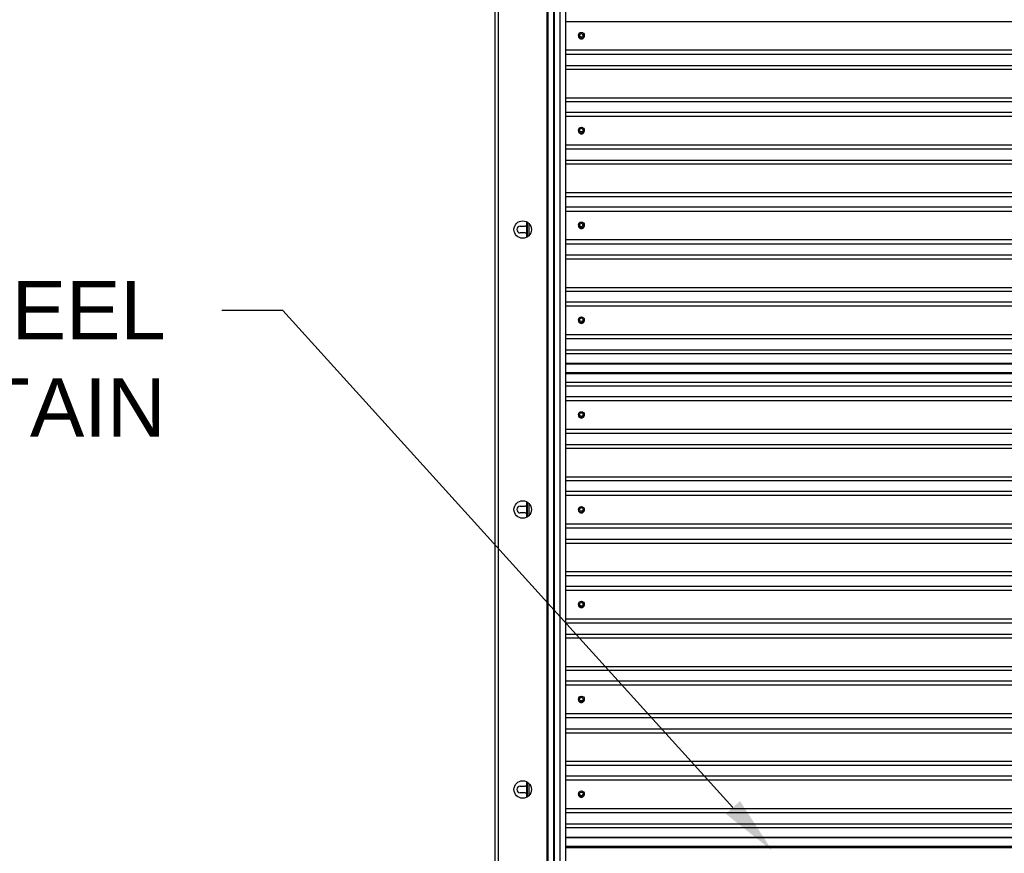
# Model space of a CAD drawing. Header units: inches. Extents: x 170 to 197.4, y 234.4 to 247.7.
# Tile 4 of 21: x 176.1 to 177.7, y 242.3 to 243.6. Entities that reach past the tile are written whole.
import ezdxf
from ezdxf import colors
from ezdxf.entities.mleader import LeaderData, LeaderLine
from ezdxf.math import Vec2, Vec3

# ---------------------------------------------------------------- set-up
doc = ezdxf.new("R2010")
doc.units = ezdxf.units.IN
doc.header["$LTSCALE"] = 0.25
doc.header["$MEASUREMENT"] = 0
doc.layers.add('780CD', color=7, linetype='Continuous')
doc.layers.add('ANNOTATIONS', color=1, linetype='Continuous')
doc.styles.add('ARIAL', font='arial.ttf', dxfattribs={"height": 0.09375})

msp = doc.modelspace()

# ---------------------------------------------------------------- linework, layer by layer
at = {"layer": '780CD', "linetype": 'Continuous'}
for p, q in [((176.89618, 239.90388), (176.89618, 244.71794)), ((176.90181, 239.90388), (176.90181, 244.71794)), ((176.9801, 239.90388), (176.9801, 244.31107)), ((176.98178, 239.90388), (176.98178, 244.31107)), ((176.99069, 239.90388), (176.99069, 244.31107)), ((176.99154, 239.90388), (176.99154, 244.31107)), ((177.00072, 239.90388), (177.00072, 244.31107)), ((177.00934, 244.31107), (177.00934, 239.90388)), ((181.5174, 243.61297), (177.00934, 243.61297)), ((181.5174, 243.56699), (177.00934, 243.56699)), ((181.5174, 243.56047), (177.00934, 243.56047)), ((177.00934, 243.54286), (181.5174, 243.54286)), ((177.00934, 243.53676), (181.5174, 243.53676)), ((177.00934, 243.4908), (181.5174, 243.4908)), ((177.00934, 243.4847), (181.5174, 243.4847)), ((181.5174, 243.4671), (177.00934, 243.4671)), ((181.5174, 243.46057), (177.00934, 243.46057)), ((181.5174, 243.41459), (177.00934, 243.41459)), ((181.5174, 243.40807), (177.00934, 243.40807)), ((177.00934, 243.39046), (181.5174, 243.39046)), ((177.00934, 243.38436), (181.5174, 243.38436)), ((177.00934, 243.3384), (181.5174, 243.3384)), ((177.00934, 243.3323), (181.5174, 243.3323)), ((181.5174, 243.3147), (177.00934, 243.3147)), ((181.5174, 243.30817), (177.00934, 243.30817)), ((176.9368, 243.28432), (176.94467, 243.28432)), ((176.947, 243.29143), (176.947, 243.26662)), ((176.94775, 243.29106), (176.94775, 243.2667)), ((176.95104, 243.26937), (176.95104, 243.28839)), ((176.94467, 243.27344), (176.9368, 243.27344)), ((176.94757, 243.26662), (176.947, 243.26662)), ((181.5174, 243.26219), (177.00934, 243.26219)), ((181.5174, 243.25567), (177.00934, 243.25567)), ((177.00934, 243.23806), (181.5174, 243.23806)), ((177.00934, 243.23196), (181.5174, 243.23196)), ((177.00934, 243.186), (181.5174, 243.186)), ((177.00934, 243.1799), (181.5174, 243.1799)), ((181.5174, 243.1623), (177.00934, 243.1623)), ((181.5174, 243.15577), (177.00934, 243.15577)), ((181.5174, 243.10979), (177.00934, 243.10979)), ((181.5174, 243.10327), (177.00934, 243.10327)), ((177.00934, 243.08566), (181.5174, 243.08566)), ((177.00934, 243.07956), (181.5174, 243.07956)), ((177.00934, 243.06425), (181.5174, 243.06425)), ((177.00934, 243.06335), (181.5174, 243.06335)), ((177.00934, 243.04936), (181.5174, 243.04936)), ((177.00934, 243.04816), (181.5174, 243.04816)), ((177.00934, 243.04756), (181.5174, 243.04756)), ((177.00934, 243.03389), (181.5174, 243.03389)), ((177.00934, 243.02779), (181.5174, 243.02779)), ((181.5174, 243.01018), (177.00934, 243.01018)), ((181.5174, 243.00365), (177.00934, 243.00365)), ((181.5174, 242.95767), (177.00934, 242.95767)), ((181.5174, 242.95115), (177.00934, 242.95115)), ((177.00934, 242.93354), (181.5174, 242.93354)), ((177.00934, 242.92744), (181.5174, 242.92744)), ((177.00934, 242.88149), (181.5174, 242.88149)), ((177.00934, 242.87539), (181.5174, 242.87539)), ((181.5174, 242.85778), (177.00934, 242.85778)), ((176.947, 242.84143), (176.947, 242.81633)), ((176.94775, 242.84106), (176.94775, 242.8167)), ((176.95104, 242.81937), (176.95104, 242.83839)), ((181.5174, 242.85125), (177.00934, 242.85125)), ((176.9368, 242.83432), (176.94467, 242.83432)), ((176.94467, 242.82344), (176.9368, 242.82344)), ((181.5174, 242.80527), (177.00934, 242.80527)), ((181.5174, 242.79875), (177.00934, 242.79875)), ((177.00934, 242.78114), (181.5174, 242.78114)), ((177.00934, 242.77504), (181.5174, 242.77504)), ((177.00934, 242.72909), (181.5174, 242.72909)), ((177.00934, 242.72299), (181.5174, 242.72299)), ((181.5174, 242.70538), (177.00934, 242.70538)), ((181.5174, 242.69885), (177.00934, 242.69885)), ((181.5174, 242.65287), (177.00934, 242.65287)), ((181.5174, 242.64635), (177.00934, 242.64635)), ((177.00934, 242.62874), (181.5174, 242.62874)), ((177.00934, 242.62264), (181.5174, 242.62264)), ((177.00934, 242.57669), (181.5174, 242.57669)), ((177.00934, 242.57059), (181.5174, 242.57059)), ((181.5174, 242.55298), (177.00934, 242.55298)), ((181.5174, 242.54645), (177.00934, 242.54645)), ((181.5174, 242.50047), (177.00934, 242.50047)), ((181.5174, 242.49395), (177.00934, 242.49395)), ((177.00934, 242.47634), (181.5174, 242.47634)), ((177.00934, 242.47024), (181.5174, 242.47024)), ((177.00934, 242.42429), (181.5174, 242.42429)), ((177.00934, 242.41819), (181.5174, 242.41819)), ((181.5174, 242.40058), (177.00934, 242.40058)), ((176.9368, 242.38432), (176.94467, 242.38432)), ((176.947, 242.39143), (176.947, 242.36633)), ((176.94775, 242.39106), (176.94775, 242.3667)), ((176.95104, 242.36937), (176.95104, 242.38839)), ((181.5174, 242.39405), (177.00934, 242.39405)), ((176.94467, 242.37344), (176.9368, 242.37344)), ((181.5174, 242.34807), (177.00934, 242.34807)), ((181.5174, 242.34155), (177.00934, 242.34155)), ((177.00934, 242.32394), (181.5174, 242.32394)), ((177.00934, 242.31784), (181.5174, 242.31784)), ((177.00934, 242.30253), (181.5174, 242.30253)), ((177.00934, 242.30163), (181.5174, 242.30163)), ((177.00934, 242.28764), (181.5174, 242.28764)), ((177.00934, 242.28644), (181.5174, 242.28644)), ((177.00934, 242.28584), (181.5174, 242.28584))]:
    msp.add_line(p, q, dxfattribs=at)
for centre, radius in [((177.03493, 243.59111), 0.00469), ((177.03493, 243.59111), 0.00293), ((177.03493, 243.43871), 0.00469), ((177.03493, 243.43871), 0.00293), ((176.94072, 243.27888), 0.01406), ((177.03493, 243.28631), 0.00469), ((177.03493, 243.28631), 0.00293), ((177.03493, 243.13391), 0.00469), ((177.03493, 243.13391), 0.00293), ((177.03493, 242.98151), 0.00469), ((177.03493, 242.98151), 0.00293), ((176.94072, 242.82888), 0.01406), ((177.03493, 242.82911), 0.00469), ((177.03493, 242.82911), 0.00293), ((177.03493, 242.67671), 0.00469), ((177.03493, 242.67671), 0.00293), ((177.03493, 242.52431), 0.00469), ((177.03493, 242.52431), 0.00293), ((176.94072, 242.37888), 0.01406), ((177.03493, 242.37191), 0.00469), ((177.03493, 242.37191), 0.00293)]:
    msp.add_circle(centre, radius, dxfattribs=at)
for centre, radius, start, end in [((177.03493, 243.58998), 0.00476, 169.47692, 10.52308), ((177.03493, 243.59111), 0.00497, 196.38032, 343.61968), ((177.03493, 243.43758), 0.00476, 169.47692, 10.52308), ((177.03493, 243.43871), 0.00497, 196.38032, 343.61968), ((176.9368, 243.27888), 0.00544, 90, 270), ((176.94467, 243.27888), 0.00544, 64.63568, 90), ((177.03493, 243.28518), 0.00476, 169.47692, 10.52308), ((177.03493, 243.28631), 0.00497, 196.38032, 343.61968), ((176.94467, 243.27888), 0.00544, 270, 295.36432), ((176.9515, 243.26662), 0.0045, 180, 183.60298), ((177.03493, 243.13278), 0.00476, 169.47692, 10.52308), ((177.03493, 243.13391), 0.00497, 196.38032, 343.61968), ((177.03493, 242.98066), 0.00476, 170.57996, 9.42004), ((177.03493, 242.98151), 0.00497, 197.91718, 342.08282), ((176.9368, 242.82888), 0.00544, 90, 270), ((176.94467, 242.82888), 0.00544, 64.63568, 90), ((176.94467, 242.82888), 0.00544, 270, 295.36432), ((177.03493, 242.82826), 0.00476, 170.57996, 9.42004), ((177.03493, 242.82911), 0.00497, 197.91718, 342.08282), ((177.03493, 242.67586), 0.00476, 170.57996, 9.42004), ((177.03493, 242.67671), 0.00497, 197.91718, 342.08282), ((177.03493, 242.52346), 0.00476, 170.57996, 9.42004), ((177.03493, 242.52431), 0.00497, 197.91718, 342.08282), ((176.9368, 242.37888), 0.00544, 90, 270), ((176.94467, 242.37888), 0.00544, 64.63568, 90), ((176.94467, 242.37888), 0.00544, 270, 295.36432), ((177.03493, 242.37106), 0.00476, 170.57996, 9.42004), ((177.03493, 242.37191), 0.00497, 197.91718, 342.08282)]:
    msp.add_arc(centre, radius, start, end, dxfattribs=at)

# ---------------------------------------------------------------- leaders
at = {"layer": 'ANNOTATIONS'}
ml = msp.add_multileader_mtext('Standard', dxfattribs=at)
ml.set_content('26 GA. GALVANIZED STEEL ROLL FORMED CURTAIN', color=256, style='ARIAL')
ml.set_leader_properties()
ml.build(insert=Vec2(0, 0))
ml.multileader.update_dxf_attribs({"dogleg_length": 0.36, "arrow_head_size": 0.09375})
ctx = ml.context
ctx.base_point, ctx.char_height, ctx.arrow_head_size, ctx.landing_gap_size, ctx.plane_origin = Vec3(174.56065, 243.14856), 0.09375, 0.09375, 0.09, Vec3(174.63752, 242.71533)
ctx.text_align_type = 2
notes = []
notes.append((ctx, [(1, (1, 1, 0), (176.55514, 243.14856), (-1, 0), 0.09796, [(0, [(177.34144, 242.28061)], 0, [])])]))
ctx.mtext.insert, ctx.mtext.width, ctx.mtext.alignment, ctx.mtext.flow_direction = Vec3(176.36718, 243.19623), 1.7447527, 3, 5
for ctx, leaders in notes:
    for number, flags, end, landing, length, lines in leaders:
        leader = LeaderData()
        leader.index, (leader.has_last_leader_line, leader.has_dogleg_vector, leader.attachment_direction) = number, flags
        leader.last_leader_point, leader.dogleg_vector, leader.dogleg_length = Vec3(end), Vec3(landing), length
        for number, points, colour, breaks in lines:
            line = LeaderLine()
            line.index, line.vertices, line.color, line.breaks = number, Vec3.list(points), colors.encode_raw_color(colour), breaks
            leader.lines.append(line)
        ctx.leaders.append(leader)

doc.saveas('drawing.dxf')
